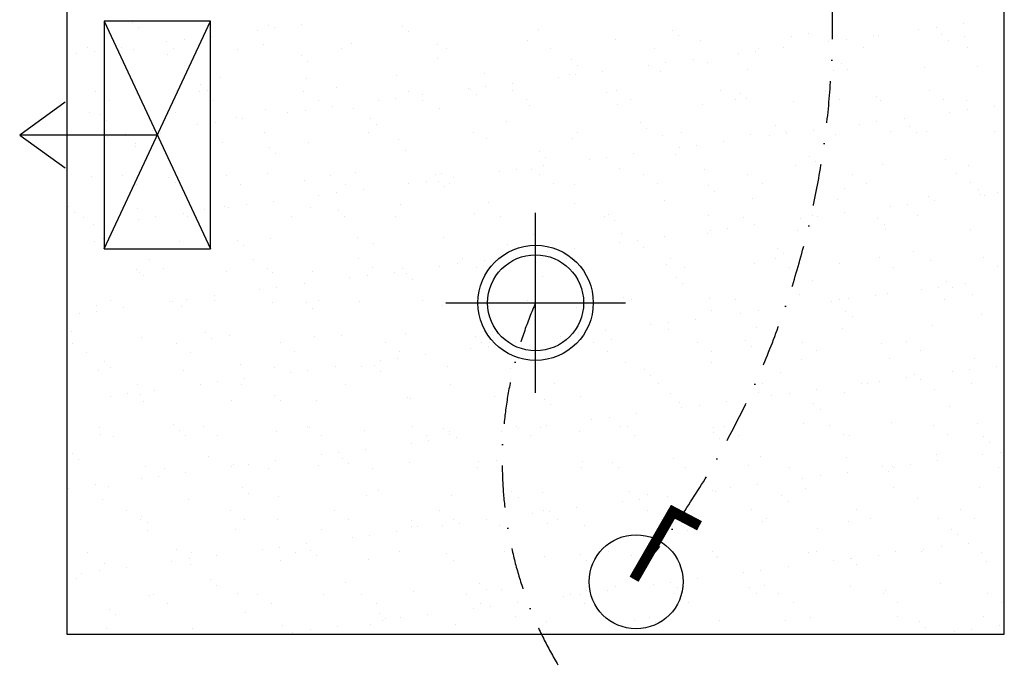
# Model space of a CAD drawing. Header units: millimetres. Extents: x 1795 to 32869, y 2040 to 26467.
# Tile 2 of 10: x 1795 to 4736, y 13253 to 15202. Entities that reach past the tile are written whole.
import ezdxf

# ---------------------------------------------------------------- set-up
doc = ezdxf.new("R2010")
doc.units = ezdxf.units.MM
doc.linetypes.add('DASHDOT2', pattern=[0.5, 0.25, -0.125, 0, -0.125])
for name, color, linetype in [('AL_Elec - Wall Mounted Halogen 36 W', 7, 'Continuous'), ('Elec - Cable Wires', 143, 'Continuous'), ('Elec - Strip Lights', 6, 'Continuous'), ('Struc - Hatch', 251, 'Continuous')]:
    doc.layers.add(name, color=color, linetype=linetype)

msp = doc.modelspace()

# ---------------------------------------------------------------- linework, layer by layer
at = {"layer": 'AL_Elec - Wall Mounted Halogen 36 W'}
for p, q in [((3336.2, 14088), (3336.2, 14625.3)), ((3067.6, 14356.6), (3604.8, 14356.6))]:
    msp.add_line(p, q, dxfattribs=at)
msp.add_lwpolyline([(2364.9, 14517.7), (2364.9, 15198), (2047.5, 15198), (2047.5, 14517.7)], close=True, dxfattribs=at)
for points in [[(2047.5, 14517.7), (2364.9, 15198)], [(2047.5, 15198), (2364.9, 14517.7)], [(1930.7, 14956.4), (1795.2, 14857.9), (1930.7, 14759.4)], [(2206.2, 14857.9), (1795.2, 14857.9)]]:
    msp.add_lwpolyline(points, dxfattribs=at)
at = {"layer": 'AL_Elec - Wall Mounted Halogen 36 W', "const_width": 31.2}
msp.add_lwpolyline([(3630.2, 13530.8), (3746.4, 13732.4), (3825.8, 13690.6)], dxfattribs=at)
at = {"layer": 'AL_Elec - Wall Mounted Halogen 36 W'}
for centre, radius in [((3336.2, 14356.6), 172.2), ((3336.2, 14356.6), 143.4), ((3636.4, 13523.2), 140.3)]:
    msp.add_circle(centre, radius, dxfattribs=at)
at = {"layer": 'Elec - Cable Wires', "linetype": 'DASHDOT2', "ltscale": 500}
for centre, radius, start, end in [((1599.1, 15192.1), 2624, 320.7177, 17.1674), ((4422.1, 13880.6), 1185.7, 156.3285, 227.7292)]:
    msp.add_arc(centre, radius, start, end, dxfattribs=at)
at = {"layer": 'Elec - Strip Lights'}
for p, q in [((1936.2, 16566.6), (1936.2, 13366.6)), ((4736.2, 13366.6), (4736.2, 16566.6)), ((1936.2, 13366.6), (4736.2, 13366.6))]:
    msp.add_line(p, q, dxfattribs=at)
at = {"layer": 'Struc - Hatch', "linetype": 'Continuous'}
for p, q in [((2131.5, 15195.2), (2131.5, 15195.2)), ((2149.9, 15178.3), (2149.9, 15178.3)), ((2537.5, 15186.3), (2537.5, 15186.3)), ((2556.2, 15178.2), (2556.2, 15178.2)), ((2637.5, 15188.9), (2637.5, 15188.9)), ((2937.7, 15182.9), (2937.7, 15182.9)), ((4532.6, 15179.5), (4532.6, 15179.5)), ((4613.9, 15190.2), (4613.9, 15190.2)), ((2368.3, 15153.5), (2368.3, 15153.5)), ((2504.1, 15171.4), (2504.1, 15171.4)), ((2956.1, 15166), (2956.1, 15166)), ((3343.7, 15174.1), (3343.7, 15174.1)), ((3743.9, 15170.6), (3743.9, 15170.6)), ((3762.3, 15153.7), (3762.3, 15153.7)), ((4099.5, 15151.1), (4099.5, 15151.1)), ((4149.9, 15161.8), (4149.9, 15161.8)), ((4344.7, 15154.8), (4344.7, 15154.8)), ((4361.2, 15154.4), (4361.2, 15154.4)), ((4480.6, 15172.7), (4480.6, 15172.7)), ((4550, 15158.3), (4550, 15158.3)), ((4617.1, 15153.2), (4617.1, 15153.2)), ((1998.3, 15118.9), (1998.3, 15118.9)), ((2099.1, 15118.1), (2099.1, 15118.1)), ((2234.9, 15135.9), (2234.9, 15135.9)), ((2254.1, 15117.7), (2254.1, 15117.7)), ((2287, 15142.8), (2287, 15142.8)), ((2524.2, 15127.4), (2524.2, 15127.4)), ((2785.9, 15130.7), (2785.9, 15130.7)), ((3041.7, 15129.5), (3041.7, 15129.5)), ((3311.8, 15139.2), (3311.8, 15139.2)), ((3573.6, 15142.6), (3573.6, 15142.6)), ((3691.7, 15117), (3691.7, 15117)), ((3829.4, 15141.4), (3829.4, 15141.4)), ((4003.1, 15117.6), (4003.1, 15117.6)), ((4075.5, 15119.3), (4075.5, 15119.3)), ((4211.4, 15137.2), (4211.4, 15137.2)), ((4263.4, 15144.1), (4263.4, 15144.1)), ((4314.5, 15118.1), (4314.5, 15118.1)), ((4568.5, 15141.5), (4568.5, 15141.5)), ((4625.9, 15118.7), (4625.9, 15118.7)), ((1965.8, 15100.5), (1965.8, 15100.5)), ((2017.8, 15107.4), (2017.8, 15107.4)), ((2134.6, 15114.2), (2134.6, 15114.2)), ((2236.9, 15098.6), (2236.9, 15098.6)), ((2446, 15114.7), (2446, 15114.7)), ((2637.1, 15095.1), (2637.1, 15095.1)), ((2757.4, 15115.3), (2757.4, 15115.3)), ((3068.8, 15115.9), (3068.8, 15115.9)), ((3380.2, 15116.4), (3380.2, 15116.4)), ((3942.2, 15101.8), (3942.2, 15101.8)), ((3994.2, 15108.6), (3994.2, 15108.6)), ((2655.5, 15078.2), (2655.5, 15078.2)), ((3043.1, 15086.3), (3043.1, 15086.3)), ((3443.2, 15082.9), (3443.2, 15082.9)), ((3461.7, 15066), (3461.7, 15066)), ((3673, 15066.4), (3673, 15066.4)), ((3725.1, 15073.2), (3725.1, 15073.2)), ((3806.4, 15083.9), (3806.4, 15083.9)), ((3849.3, 15074), (3849.3, 15074)), ((4249.4, 15070.6), (4249.4, 15070.6)), ((4496.5, 15060.7), (4496.5, 15060.7)), ((4655.5, 15061.7), (4655.5, 15061.7)), ((2921.1, 15037), (2921.1, 15037)), ((3182.9, 15040.3), (3182.9, 15040.3)), ((3403.8, 15030.9), (3403.8, 15030.9)), ((3438.7, 15039.1), (3438.7, 15039.1)), ((3455.9, 15037.8), (3455.9, 15037.8)), ((3537.2, 15048.5), (3537.2, 15048.5)), ((3708.8, 15048.8), (3708.8, 15048.8)), ((3970.6, 15052.2), (3970.6, 15052.2)), ((4226.4, 15050.9), (4226.4, 15050.9)), ((4267.9, 15053.7), (4267.9, 15053.7)), ((1936.3, 15010.8), (1936.3, 15010.8)), ((2133.5, 15025.1), (2133.5, 15025.1)), ((2336.4, 15007.4), (2336.4, 15007.4)), ((2395.2, 15028.5), (2395.2, 15028.5)), ((2651.1, 15027.3), (2651.1, 15027.3)), ((3186.7, 15002.3), (3186.7, 15002.3)), ((3268, 15013), (3268, 15013)), ((2021.4, 14987.4), (2021.4, 14987.4)), ((2332.8, 14987.9), (2332.8, 14987.9)), ((2354.9, 14990.5), (2354.9, 14990.5)), ((2644.2, 14988.5), (2644.2, 14988.5)), ((2742.5, 14998.5), (2742.5, 14998.5)), ((2955.6, 14989), (2955.6, 14989)), ((2998.8, 14977.6), (2998.8, 14977.6)), ((3134.7, 14995.5), (3134.7, 14995.5)), ((3142.6, 14995.1), (3142.6, 14995.1)), ((3161.1, 14978.2), (3161.1, 14978.2)), ((3267, 14989.6), (3267, 14989.6)), ((3548.7, 14986.2), (3548.7, 14986.2)), ((3578.4, 14990.2), (3578.4, 14990.2)), ((3889.9, 14990.7), (3889.9, 14990.7)), ((3948.8, 14982.8), (3948.8, 14982.8)), ((4201.3, 14991.3), (4201.3, 14991.3)), ((4354.9, 14974), (4354.9, 14974)), ((4512.7, 14991.9), (4512.7, 14991.9)), ((2063.5, 14960.5), (2063.5, 14960.5)), ((2375, 14961.1), (2375, 14961.1)), ((2686.4, 14961.6), (2686.4, 14961.6)), ((2729.7, 14942.2), (2729.7, 14942.2)), ((2865.5, 14960), (2865.5, 14960)), ((2917.5, 14966.9), (2917.5, 14966.9)), ((2997.8, 14962.2), (2997.8, 14962.2)), ((3309.2, 14962.7), (3309.2, 14962.7)), ((3318.1, 14946.6), (3318.1, 14946.6)), ((3579.9, 14949.9), (3579.9, 14949.9)), ((3620.6, 14963.3), (3620.6, 14963.3)), ((3835.7, 14948.7), (3835.7, 14948.7)), ((3932, 14963.9), (3932, 14963.9)), ((3967.2, 14965.9), (3967.2, 14965.9)), ((4105.8, 14958.4), (4105.8, 14958.4)), ((4243.4, 14964.4), (4243.4, 14964.4)), ((4367.5, 14961.7), (4367.5, 14961.7)), ((4554.9, 14965), (4554.9, 14965)), ((4623.4, 14960.5), (4623.4, 14960.5)), ((4706.1, 14943.4), (4706.1, 14943.4)), ((2004.6, 14926.2), (2004.6, 14926.2)), ((2035.8, 14919.6), (2035.8, 14919.6)), ((2260.4, 14925), (2260.4, 14925)), ((2530.5, 14934.7), (2530.5, 14934.7)), ((2596.3, 14924.6), (2596.3, 14924.6)), ((2648.4, 14931.5), (2648.4, 14931.5)), ((2792.2, 14938.1), (2792.2, 14938.1)), ((3048, 14936.8), (3048, 14936.8)), ((4572.7, 14925.9), (4572.7, 14925.9)), ((4624.8, 14932.7), (4624.8, 14932.7)), ((2054.3, 14902.7), (2054.3, 14902.7)), ((2327.1, 14889.2), (2327.1, 14889.2)), ((2379.2, 14896), (2379.2, 14896)), ((2441.9, 14910.8), (2441.9, 14910.8)), ((2460.5, 14906.7), (2460.5, 14906.7)), ((2842, 14907.3), (2842, 14907.3)), ((2860.4, 14890.4), (2860.4, 14890.4)), ((3248.1, 14898.5), (3248.1, 14898.5)), ((3648.2, 14895), (3648.2, 14895)), ((4054.2, 14886.2), (4054.2, 14886.2)), ((4303.6, 14890.5), (4303.6, 14890.5)), ((4355.6, 14897.3), (4355.6, 14897.3)), ((4436.9, 14908), (4436.9, 14908)), ((4454.4, 14882.8), (4454.4, 14882.8)), ((2058, 14853.7), (2058, 14853.7)), ((2110, 14860.6), (2110, 14860.6)), ((2191.3, 14871.3), (2191.3, 14871.3)), ((2215.4, 14863.8), (2215.4, 14863.8)), ((2526.8, 14864.3), (2526.8, 14864.3)), ((2838.2, 14864.9), (2838.2, 14864.9)), ((3149.6, 14865.5), (3149.6, 14865.5)), ((3461, 14866), (3461, 14866)), ((3666.6, 14878.1), (3666.6, 14878.1)), ((3715.1, 14856.1), (3715.1, 14856.1)), ((3772.4, 14866.6), (3772.4, 14866.6)), ((3976.9, 14859.5), (3976.9, 14859.5)), ((4034.4, 14855), (4034.4, 14855)), ((4083.8, 14867.2), (4083.8, 14867.2)), ((4086.4, 14861.9), (4086.4, 14861.9)), ((4167.7, 14872.6), (4167.7, 14872.6)), ((4232.7, 14858.3), (4232.7, 14858.3)), ((4395.3, 14867.7), (4395.3, 14867.7)), ((4472.8, 14865.9), (4472.8, 14865.9)), ((4502.8, 14868), (4502.8, 14868)), ((4706.7, 14868.3), (4706.7, 14868.3)), ((2139.8, 14832.5), (2139.8, 14832.5)), ((2141.3, 14823), (2141.3, 14823)), ((2401.5, 14835.8), (2401.5, 14835.8)), ((2657.4, 14834.6), (2657.4, 14834.6)), ((2927.4, 14844.3), (2927.4, 14844.3)), ((3189.2, 14847.6), (3189.2, 14847.6)), ((3445, 14846.4), (3445, 14846.4)), ((3817.3, 14826.4), (3817.3, 14826.4)), ((3898.6, 14837.1), (3898.6, 14837.1)), ((2541.4, 14819.5), (2541.4, 14819.5)), ((2559.8, 14802.7), (2559.8, 14802.7)), ((2947.4, 14810.7), (2947.4, 14810.7)), ((3347.6, 14807.3), (3347.6, 14807.3)), ((3629.4, 14801.7), (3629.4, 14801.7)), ((3753.6, 14798.4), (3753.6, 14798.4)), ((3765.2, 14819.6), (3765.2, 14819.6)), ((4153.8, 14795), (4153.8, 14795)), ((3360.2, 14766.3), (3360.2, 14766.3)), ((3366, 14790.4), (3366, 14790.4)), ((3496, 14784.1), (3496, 14784.1)), ((3548.1, 14791), (3548.1, 14791)), ((4112.1, 14765.7), (4112.1, 14765.7)), ((4172.2, 14778.1), (4172.2, 14778.1)), ((4373.8, 14769.1), (4373.8, 14769.1)), ((4559.8, 14786.1), (4559.8, 14786.1)), ((4629.6, 14767.8), (4629.6, 14767.8)), ((2102.1, 14736.9), (2102.1, 14736.9)), ((2413.6, 14737.5), (2413.6, 14737.5)), ((2536.8, 14742), (2536.8, 14742)), ((2725, 14738.1), (2725, 14738.1)), ((2798.5, 14745.4), (2798.5, 14745.4)), ((3036.4, 14738.6), (3036.4, 14738.6)), ((3054.3, 14744.1), (3054.3, 14744.1)), ((3226.9, 14748.7), (3226.9, 14748.7)), ((3278.9, 14755.6), (3278.9, 14755.6)), ((3324.4, 14753.9), (3324.4, 14753.9)), ((3347.8, 14739.2), (3347.8, 14739.2)), ((3586.2, 14757.2), (3586.2, 14757.2)), ((3659.2, 14739.8), (3659.2, 14739.8)), ((3842, 14756), (3842, 14756)), ((3970.6, 14740.3), (3970.6, 14740.3)), ((4282, 14740.9), (4282, 14740.9)), ((4593.5, 14741.5), (4593.5, 14741.5)), ((2010.9, 14733.5), (2010.9, 14733.5)), ((2144.3, 14710.1), (2144.3, 14710.1)), ((2240.8, 14731.8), (2240.8, 14731.8)), ((2259.2, 14714.9), (2259.2, 14714.9)), ((2266.7, 14732.3), (2266.7, 14732.3)), ((2455.7, 14710.6), (2455.7, 14710.6)), ((2646.8, 14722.9), (2646.8, 14722.9)), ((2767.1, 14711.2), (2767.1, 14711.2)), ((2957.7, 14713.3), (2957.7, 14713.3)), ((3009.7, 14720.1), (3009.7, 14720.1)), ((3047, 14719.5), (3047, 14719.5)), ((3078.6, 14711.8), (3078.6, 14711.8)), ((3091, 14730.8), (3091, 14730.8)), ((3390, 14712.3), (3390, 14712.3)), ((3453, 14710.7), (3453, 14710.7)), ((3701.4, 14712.9), (3701.4, 14712.9)), ((3853.2, 14707.2), (3853.2, 14707.2)), ((4012.8, 14713.5), (4012.8, 14713.5)), ((4324.2, 14714), (4324.2, 14714)), ((4635.6, 14714.6), (4635.6, 14714.6)), ((2688.5, 14677.8), (2688.5, 14677.8)), ((2740.6, 14684.7), (2740.6, 14684.7)), ((2821.9, 14695.4), (2821.9, 14695.4)), ((3065.4, 14702.6), (3065.4, 14702.6)), ((3871.6, 14690.3), (3871.6, 14690.3)), ((4259.2, 14698.4), (4259.2, 14698.4)), ((4659.4, 14694.9), (4659.4, 14694.9)), ((4664.9, 14679.1), (4664.9, 14679.1)), ((4677.8, 14678.1), (4677.8, 14678.1)), ((4717, 14686), (4717, 14686)), ((2471.4, 14649.2), (2471.4, 14649.2)), ((2552.7, 14659.9), (2552.7, 14659.9)), ((2933.7, 14651.6), (2933.7, 14651.6)), ((3195.5, 14655), (3195.5, 14655)), ((3451.3, 14653.7), (3451.3, 14653.7)), ((3721.4, 14663.5), (3721.4, 14663.5)), ((3983.2, 14666.8), (3983.2, 14666.8)), ((4239, 14665.6), (4239, 14665.6)), ((4447.8, 14650.5), (4447.8, 14650.5)), ((4509.1, 14675.3), (4509.1, 14675.3)), ((4529.1, 14661.2), (4529.1, 14661.2)), ((1940.2, 14644), (1940.2, 14644)), ((1958.6, 14627.1), (1958.6, 14627.1)), ((2146.1, 14639.8), (2146.1, 14639.8)), ((2283.5, 14624.5), (2283.5, 14624.5)), ((2346.2, 14635.2), (2346.2, 14635.2)), ((2407.8, 14643.1), (2407.8, 14643.1)), ((2419.3, 14642.4), (2419.3, 14642.4)), ((2663.7, 14641.9), (2663.7, 14641.9)), ((2746.4, 14631.7), (2746.4, 14631.7)), ((3152.4, 14622.9), (3152.4, 14622.9)), ((3552.6, 14619.5), (3552.6, 14619.5)), ((4259.9, 14625.8), (4259.9, 14625.8)), ((4395.8, 14643.7), (4395.8, 14643.7)), ((4476, 14617.3), (4476, 14617.3)), ((1984.7, 14612.8), (1984.7, 14612.8)), ((2014.3, 14589.1), (2014.3, 14589.1)), ((2150.2, 14606.9), (2150.2, 14606.9)), ((2202.2, 14613.8), (2202.2, 14613.8)), ((2296.1, 14613.4), (2296.1, 14613.4)), ((2607.5, 14613.9), (2607.5, 14613.9)), ((2764.8, 14614.8), (2764.8, 14614.8)), ((2918.9, 14614.5), (2918.9, 14614.5)), ((3230.4, 14615.1), (3230.4, 14615.1)), ((3541.8, 14615.6), (3541.8, 14615.6)), ((3571, 14602.6), (3571, 14602.6)), ((3853.2, 14616.2), (3853.2, 14616.2)), ((3958.6, 14610.6), (3958.6, 14610.6)), ((3990.8, 14590.4), (3990.8, 14590.4)), ((4126.6, 14608.2), (4126.6, 14608.2)), ((4164.6, 14616.8), (4164.6, 14616.8)), ((4178.6, 14615.1), (4178.6, 14615.1)), ((4358.7, 14607.2), (4358.7, 14607.2)), ((4377.2, 14590.3), (4377.2, 14590.3)), ((3330.7, 14561.2), (3330.7, 14561.2)), ((3592.5, 14564.5), (3592.5, 14564.5)), ((3848.3, 14563.3), (3848.3, 14563.3)), ((3857.4, 14572.8), (3857.4, 14572.8)), ((3909.5, 14579.7), (3909.5, 14579.7)), ((4118.4, 14573), (4118.4, 14573)), ((4380.1, 14576.4), (4380.1, 14576.4)), ((4635.9, 14575.2), (4635.9, 14575.2)), ((2017.2, 14540.9), (2017.2, 14540.9)), ((2045.6, 14547.4), (2045.6, 14547.4)), ((2273, 14539.6), (2273, 14539.6)), ((2445.8, 14544), (2445.8, 14544)), ((2543.1, 14549.4), (2543.1, 14549.4)), ((2804.8, 14552.7), (2804.8, 14552.7)), ((2851.8, 14535.1), (2851.8, 14535.1)), ((3060.6, 14551.5), (3060.6, 14551.5)), ((3251.9, 14531.7), (3251.9, 14531.7)), ((3588.2, 14537.4), (3588.2, 14537.4)), ((3640.3, 14544.2), (3640.3, 14544.2)), ((3721.6, 14554.9), (3721.6, 14554.9)), ((2464.2, 14527.1), (2464.2, 14527.1)), ((3270.4, 14514.8), (3270.4, 14514.8)), ((3319.1, 14501.9), (3319.1, 14501.9)), ((3371.1, 14508.8), (3371.1, 14508.8)), ((3452.4, 14519.5), (3452.4, 14519.5)), ((3658, 14522.8), (3658, 14522.8)), ((4058.1, 14519.4), (4058.1, 14519.4)), ((4076.6, 14502.5), (4076.6, 14502.5)), ((4464.2, 14510.6), (4464.2, 14510.6)), ((2182.9, 14486.5), (2182.9, 14486.5)), ((2494.3, 14487.1), (2494.3, 14487.1)), ((2805.7, 14487.7), (2805.7, 14487.7)), ((3101.9, 14473.3), (3101.9, 14473.3)), ((3117.1, 14488.2), (3117.1, 14488.2)), ((3183.2, 14484), (3183.2, 14484)), ((3428.6, 14488.8), (3428.6, 14488.8)), ((3727.7, 14470.8), (3727.7, 14470.8)), ((3740, 14489.4), (3740, 14489.4)), ((3989.5, 14474.1), (3989.5, 14474.1)), ((4051.4, 14489.9), (4051.4, 14489.9)), ((4245.3, 14472.9), (4245.3, 14472.9)), ((4362.8, 14490.5), (4362.8, 14490.5)), ((4515.4, 14482.6), (4515.4, 14482.6)), ((4674.2, 14491.1), (4674.2, 14491.1)), ((2145.1, 14456.2), (2145.1, 14456.2)), ((2152.4, 14447.1), (2152.4, 14447.1)), ((2225.1, 14459.7), (2225.1, 14459.7)), ((2414.1, 14450.4), (2414.1, 14450.4)), ((2536.5, 14460.2), (2536.5, 14460.2)), ((2551.2, 14447.4), (2551.2, 14447.4)), ((2670, 14449.2), (2670, 14449.2)), ((2847.9, 14460.8), (2847.9, 14460.8)), ((2914.1, 14448.6), (2914.1, 14448.6)), ((2940, 14458.9), (2940, 14458.9)), ((2951.3, 14443.9), (2951.3, 14443.9)), ((3049.9, 14466.5), (3049.9, 14466.5)), ((3159.3, 14461.4), (3159.3, 14461.4)), ((3201.8, 14462.3), (3201.8, 14462.3)), ((3457.6, 14461), (3457.6, 14461)), ((3470.7, 14461.9), (3470.7, 14461.9)), ((3782.1, 14462.5), (3782.1, 14462.5)), ((4093.6, 14463.1), (4093.6, 14463.1)), ((4405, 14463.6), (4405, 14463.6)), ((4716.4, 14464.2), (4716.4, 14464.2)), ((2163.6, 14439.3), (2163.6, 14439.3)), ((2644.9, 14413.2), (2644.9, 14413.2)), ((2780.7, 14431), (2780.7, 14431)), ((2832.8, 14437.9), (2832.8, 14437.9)), ((2969.8, 14427), (2969.8, 14427)), ((3357.4, 14435.1), (3357.4, 14435.1)), ((3757.5, 14431.6), (3757.5, 14431.6)), ((3775.9, 14414.8), (3775.9, 14414.8)), ((4163.6, 14422.8), (4163.6, 14422.8)), ((4563.7, 14419.4), (4563.7, 14419.4)), ((4621.3, 14414.5), (4621.3, 14414.5)), ((2511.5, 14395.6), (2511.5, 14395.6)), ((2563.6, 14402.5), (2563.6, 14402.5)), ((4386.4, 14383.7), (4386.4, 14383.7)), ((4488, 14396.9), (4488, 14396.9)), ((4540, 14403.7), (4540, 14403.7)), ((4582.1, 14402.5), (4582.1, 14402.5)), ((4642.2, 14382.5), (4642.2, 14382.5)), ((2065.5, 14362.4), (2065.5, 14362.4)), ((2242.4, 14360.2), (2242.4, 14360.2)), ((2250.6, 14359.6), (2250.6, 14359.6)), ((2294.4, 14367), (2294.4, 14367)), ((2375.7, 14377.7), (2375.7, 14377.7)), ((2376.9, 14363), (2376.9, 14363)), ((2549.4, 14356.7), (2549.4, 14356.7)), ((2650.7, 14356.2), (2650.7, 14356.2)), ((2688.3, 14363.5), (2688.3, 14363.5)), ((2811.1, 14360), (2811.1, 14360)), ((2999.7, 14364.1), (2999.7, 14364.1)), ((3066.9, 14358.8), (3066.9, 14358.8)), ((3311.1, 14364.6), (3311.1, 14364.6)), ((3337, 14368.5), (3337, 14368.5)), ((3598.8, 14371.9), (3598.8, 14371.9)), ((3622.5, 14365.2), (3622.5, 14365.2)), ((3854.6, 14370.6), (3854.6, 14370.6)), ((3934, 14365.8), (3934, 14365.8)), ((4124.7, 14380.4), (4124.7, 14380.4)), ((4218.8, 14361.5), (4218.8, 14361.5)), ((4245.4, 14366.3), (4245.4, 14366.3)), ((4270.8, 14368.3), (4270.8, 14368.3)), ((4352.1, 14379), (4352.1, 14379)), ((4556.8, 14366.9), (4556.8, 14366.9)), ((1973.2, 14324.7), (1973.2, 14324.7)), ((2023.5, 14348.2), (2023.5, 14348.2)), ((2025.2, 14331.6), (2025.2, 14331.6)), ((2106.5, 14342.3), (2106.5, 14342.3)), ((2279.3, 14346.9), (2279.3, 14346.9)), ((2669.1, 14339.3), (2669.1, 14339.3)), ((3056.8, 14347.3), (3056.8, 14347.3)), ((3456.9, 14343.9), (3456.9, 14343.9)), ((3475.3, 14327), (3475.3, 14327)), ((3862.9, 14335), (3862.9, 14335)), ((3949.6, 14326), (3949.6, 14326)), ((4001.7, 14332.9), (4001.7, 14332.9)), ((4083, 14343.6), (4083, 14343.6)), ((4263.1, 14331.6), (4263.1, 14331.6)), ((3732.5, 14297.4), (3732.5, 14297.4)), ((3813.8, 14308.1), (3813.8, 14308.1)), ((4281.5, 14314.7), (4281.5, 14314.7)), ((4669.1, 14322.8), (4669.1, 14322.8)), ((1950, 14271.8), (1950, 14271.8)), ((2350.1, 14268.4), (2350.1, 14268.4)), ((2946.3, 14266.3), (2946.3, 14266.3)), ((3208.1, 14269.6), (3208.1, 14269.6)), ((3463.9, 14268.4), (3463.9, 14268.4)), ((3544.6, 14272.7), (3544.6, 14272.7)), ((3680.4, 14290.6), (3680.4, 14290.6)), ((3734, 14278.1), (3734, 14278.1)), ((3995.8, 14281.4), (3995.8, 14281.4)), ((4251.6, 14280.2), (4251.6, 14280.2)), ((4521.7, 14289.9), (4521.7, 14289.9)), ((1952.2, 14235.6), (1952.2, 14235.6)), ((2158.7, 14254.4), (2158.7, 14254.4)), ((2263.7, 14236.1), (2263.7, 14236.1)), ((2368.5, 14251.5), (2368.5, 14251.5)), ((2420.4, 14257.7), (2420.4, 14257.7)), ((2575.1, 14236.7), (2575.1, 14236.7)), ((2676.3, 14256.5), (2676.3, 14256.5)), ((2756.1, 14259.5), (2756.1, 14259.5)), ((2886.5, 14237.3), (2886.5, 14237.3)), ((3156.3, 14256.1), (3156.3, 14256.1)), ((3174.7, 14239.2), (3174.7, 14239.2)), ((3197.9, 14237.8), (3197.9, 14237.8)), ((3275.4, 14237.3), (3275.4, 14237.3)), ((3411.3, 14255.1), (3411.3, 14255.1)), ((3463.3, 14262), (3463.3, 14262)), ((3509.3, 14238.4), (3509.3, 14238.4)), ((3562.3, 14247.3), (3562.3, 14247.3)), ((3820.7, 14238.9), (3820.7, 14238.9)), ((3962.5, 14243.8), (3962.5, 14243.8)), ((4132.1, 14239.5), (4132.1, 14239.5)), ((4368.5, 14235), (4368.5, 14235)), ((4443.6, 14240.1), (4443.6, 14240.1)), ((1994.4, 14208.7), (1994.4, 14208.7)), ((2305.8, 14209.3), (2305.8, 14209.3)), ((2617.2, 14209.8), (2617.2, 14209.8)), ((2928.7, 14210.4), (2928.7, 14210.4)), ((3142.1, 14219.7), (3142.1, 14219.7)), ((3194.1, 14226.6), (3194.1, 14226.6)), ((3240.1, 14211), (3240.1, 14211)), ((3551.5, 14211.5), (3551.5, 14211.5)), ((3862.9, 14212.1), (3862.9, 14212.1)), ((3980.9, 14226.9), (3980.9, 14226.9)), ((4174.3, 14212.7), (4174.3, 14212.7)), ((4485.7, 14213.2), (4485.7, 14213.2)), ((2049.5, 14180.6), (2049.5, 14180.6)), ((2872.9, 14184.3), (2872.9, 14184.3)), ((2925, 14191.1), (2925, 14191.1)), ((3006.3, 14201.8), (3006.3, 14201.8)), ((3343.3, 14175.8), (3343.3, 14175.8)), ((3605.1, 14179.2), (3605.1, 14179.2)), ((3860.9, 14177.9), (3860.9, 14177.9)), ((4131, 14187.7), (4131, 14187.7)), ((4392.7, 14191), (4392.7, 14191)), ((4648.5, 14189.8), (4648.5, 14189.8)), ((2029.8, 14155.5), (2029.8, 14155.5)), ((2067.9, 14163.7), (2067.9, 14163.7)), ((2285.6, 14154.3), (2285.6, 14154.3)), ((2455.5, 14171.8), (2455.5, 14171.8)), ((2555.7, 14164), (2555.7, 14164)), ((2603.7, 14148.8), (2603.7, 14148.8)), ((2655.8, 14155.7), (2655.8, 14155.7)), ((2737.1, 14166.4), (2737.1, 14166.4)), ((2817.4, 14167.3), (2817.4, 14167.3)), ((2855.7, 14168.3), (2855.7, 14168.3)), ((2874.1, 14151.5), (2874.1, 14151.5)), ((3073.2, 14166.1), (3073.2, 14166.1)), ((3261.7, 14159.5), (3261.7, 14159.5)), ((3661.9, 14156.1), (3661.9, 14156.1)), ((4067.9, 14147.2), (4067.9, 14147.2)), ((4580.2, 14150.1), (4580.2, 14150.1)), ((4632.2, 14157), (4632.2, 14157)), ((4713.5, 14167.7), (4713.5, 14167.7)), ((2386.6, 14120.2), (2386.6, 14120.2)), ((2467.9, 14130.9), (2467.9, 14130.9)), ((3680.3, 14139.2), (3680.3, 14139.2)), ((4363, 14121.5), (4363, 14121.5)), ((4444.3, 14132.2), (4444.3, 14132.2)), ((4468.1, 14143.8), (4468.1, 14143.8)), ((4486.5, 14126.9), (4486.5, 14126.9)), ((2146.2, 14112), (2146.2, 14112)), ((2198.7, 14095.5), (2198.7, 14095.5)), ((2334.6, 14113.4), (2334.6, 14113.4)), ((2457.6, 14112.5), (2457.6, 14112.5)), ((2769.1, 14113.1), (2769.1, 14113.1)), ((3080.5, 14113.7), (3080.5, 14113.7)), ((3391.9, 14114.2), (3391.9, 14114.2)), ((3703.3, 14114.8), (3703.3, 14114.8)), ((4002.1, 14088.8), (4002.1, 14088.8)), ((4014.7, 14115.4), (4014.7, 14115.4)), ((4175.2, 14096.8), (4175.2, 14096.8)), ((4257.9, 14087.5), (4257.9, 14087.5)), ((4311, 14114.7), (4311, 14114.7)), ((4326.1, 14115.9), (4326.1, 14115.9)), ((4528, 14097.3), (4528, 14097.3)), ((4637.5, 14116.5), (4637.5, 14116.5)), ((2065.4, 14078), (2065.4, 14078)), ((2117.4, 14084.8), (2117.4, 14084.8)), ((2154.9, 14084), (2154.9, 14084)), ((2165, 14061.7), (2165, 14061.7)), ((2426.7, 14065.1), (2426.7, 14065.1)), ((2555.1, 14080.6), (2555.1, 14080.6)), ((2573.5, 14063.7), (2573.5, 14063.7)), ((2682.6, 14063.8), (2682.6, 14063.8)), ((2952.6, 14073.6), (2952.6, 14073.6)), ((2961.1, 14071.7), (2961.1, 14071.7)), ((3214.4, 14076.9), (3214.4, 14076.9)), ((3361.3, 14068.3), (3361.3, 14068.3)), ((3470.2, 14075.7), (3470.2, 14075.7)), ((3740.3, 14085.4), (3740.3, 14085.4)), ((3767.3, 14059.5), (3767.3, 14059.5)), ((3906, 14061.4), (3906, 14061.4)), ((4041.8, 14079.2), (4041.8, 14079.2)), ((4093.9, 14086.1), (4093.9, 14086.1)), ((3379.7, 14051.4), (3379.7, 14051.4)), ((3772.6, 14043.8), (3772.6, 14043.8)), ((3824.7, 14050.7), (3824.7, 14050.7)), ((4167.4, 14056), (4167.4, 14056)), ((4185.9, 14039.1), (4185.9, 14039.1)), ((4573.5, 14047.2), (4573.5, 14047.2)), ((3503.5, 14008.4), (3503.5, 14008.4)), ((3555.5, 14015.2), (3555.5, 14015.2)), ((3636.8, 14025.9), (3636.8, 14025.9)), ((2033, 13985.1), (2033, 13985.1)), ((2254.5, 13992.8), (2254.5, 13992.8)), ((2272.9, 13975.9), (2272.9, 13975.9)), ((2344.4, 13985.7), (2344.4, 13985.7)), ((2562, 13971.3), (2562, 13971.3)), ((2655.8, 13986.3), (2655.8, 13986.3)), ((2660.5, 13984), (2660.5, 13984)), ((2823.7, 13974.6), (2823.7, 13974.6)), ((2967.3, 13986.8), (2967.3, 13986.8)), ((3060.6, 13980.5), (3060.6, 13980.5)), ((3079.5, 13973.4), (3079.5, 13973.4)), ((3234.3, 13972.9), (3234.3, 13972.9)), ((3278.7, 13987.4), (3278.7, 13987.4)), ((3286.3, 13979.8), (3286.3, 13979.8)), ((3349.6, 13983.2), (3349.6, 13983.2)), ((3367.6, 13990.5), (3367.6, 13990.5)), ((3466.7, 13971.7), (3466.7, 13971.7)), ((3590.1, 13988), (3590.1, 13988)), ((3611.4, 13986.5), (3611.4, 13986.5)), ((3867.2, 13985.3), (3867.2, 13985.3)), ((3901.5, 13988.5), (3901.5, 13988.5)), ((4137.3, 13995), (4137.3, 13995)), ((4212.9, 13989.1), (4212.9, 13989.1)), ((4399, 13998.3), (4399, 13998.3)), ((4524.3, 13989.7), (4524.3, 13989.7)), ((4654.8, 13997.1), (4654.8, 13997.1)), ((2036.1, 13962.8), (2036.1, 13962.8)), ((2075.2, 13958.3), (2075.2, 13958.3)), ((2291.9, 13961.6), (2291.9, 13961.6)), ((2386.6, 13958.8), (2386.6, 13958.8)), ((2698, 13959.4), (2698, 13959.4)), ((3009.4, 13960), (3009.4, 13960)), ((3017.2, 13944.3), (3017.2, 13944.3)), ((3079.1, 13963.6), (3079.1, 13963.6)), ((3098.5, 13955), (3098.5, 13955)), ((3320.8, 13960.5), (3320.8, 13960.5)), ((3632.3, 13961.1), (3632.3, 13961.1)), ((3866.8, 13968.2), (3866.8, 13968.2)), ((3885.3, 13951.4), (3885.3, 13951.4)), ((3943.7, 13961.7), (3943.7, 13961.7)), ((4255.1, 13962.2), (4255.1, 13962.2)), ((4272.9, 13959.4), (4272.9, 13959.4)), ((4566.5, 13962.8), (4566.5, 13962.8)), ((4673, 13956), (4673, 13956)), ((2829.3, 13919.6), (2829.3, 13919.6)), ((2965.1, 13937.5), (2965.1, 13937.5)), ((4691.5, 13939.1), (4691.5, 13939.1)), ((1953.8, 13905), (1953.8, 13905)), ((1972.3, 13888.1), (1972.3, 13888.1)), ((2359.9, 13896.2), (2359.9, 13896.2)), ((2560.1, 13884.2), (2560.1, 13884.2)), ((2695.9, 13902.1), (2695.9, 13902.1)), ((2748, 13908.9), (2748, 13908.9)), ((2760, 13892.8), (2760, 13892.8)), ((3166.1, 13883.9), (3166.1, 13883.9)), ((3220.7, 13884.2), (3220.7, 13884.2)), ((3476.5, 13883), (3476.5, 13883)), ((3746.6, 13892.7), (3746.6, 13892.7)), ((4008.4, 13896.1), (4008.4, 13896.1)), ((4264.2, 13894.8), (4264.2, 13894.8)), ((4534.3, 13904.6), (4534.3, 13904.6)), ((4536.5, 13885.5), (4536.5, 13885.5)), ((4672.4, 13903.3), (4672.4, 13903.3)), ((4724.4, 13910.2), (4724.4, 13910.2)), ((2171.3, 13869), (2171.3, 13869)), ((2227, 13861.6), (2227, 13861.6)), ((2426.8, 13866.6), (2426.8, 13866.6)), ((2433, 13872.4), (2433, 13872.4)), ((2478.8, 13873.5), (2478.8, 13873.5)), ((2538.4, 13862.1), (2538.4, 13862.1)), ((2688.9, 13871.2), (2688.9, 13871.2)), ((2778.5, 13875.9), (2778.5, 13875.9)), ((2849.8, 13862.7), (2849.8, 13862.7)), ((2958.9, 13880.9), (2958.9, 13880.9)), ((3161.2, 13863.3), (3161.2, 13863.3)), ((3472.6, 13863.8), (3472.6, 13863.8)), ((3566.2, 13880.5), (3566.2, 13880.5)), ((3584.7, 13863.6), (3584.7, 13863.6)), ((3784.1, 13864.4), (3784.1, 13864.4)), ((3972.3, 13871.6), (3972.3, 13871.6)), ((4095.5, 13865), (4095.5, 13865)), ((4372.4, 13868.2), (4372.4, 13868.2)), ((4403.2, 13867.9), (4403.2, 13867.9)), ((4406.9, 13865.5), (4406.9, 13865.5)), ((4455.2, 13874.8), (4455.2, 13874.8)), ((4718.3, 13866.1), (4718.3, 13866.1)), ((2157.6, 13831.2), (2157.6, 13831.2)), ((2209.6, 13838), (2209.6, 13838)), ((2290.9, 13848.7), (2290.9, 13848.7)), ((4134, 13832.5), (4134, 13832.5)), ((4186.1, 13839.3), (4186.1, 13839.3)), ((4267.4, 13850), (4267.4, 13850)), ((4390.8, 13851.3), (4390.8, 13851.3)), ((1940.4, 13802.6), (1940.4, 13802.6)), ((2021.7, 13813.3), (2021.7, 13813.3)), ((2059.3, 13808.4), (2059.3, 13808.4)), ((2459.4, 13805), (2459.4, 13805)), ((2865.5, 13796.1), (2865.5, 13796.1)), ((3617.7, 13793.8), (3617.7, 13793.8)), ((3864.8, 13797), (3864.8, 13797)), ((3916.9, 13803.9), (3916.9, 13803.9)), ((3998.2, 13814.6), (3998.2, 13814.6)), ((4143.6, 13802.3), (4143.6, 13802.3)), ((4405.3, 13805.6), (4405.3, 13805.6)), ((4661.1, 13804.4), (4661.1, 13804.4)), ((2042.4, 13770.1), (2042.4, 13770.1)), ((2298.2, 13768.9), (2298.2, 13768.9)), ((2477.8, 13788.1), (2477.8, 13788.1)), ((2568.3, 13778.6), (2568.3, 13778.6)), ((2830, 13782), (2830, 13782)), ((3085.8, 13780.7), (3085.8, 13780.7)), ((3265.6, 13792.7), (3265.6, 13792.7)), ((3284, 13775.8), (3284, 13775.8)), ((3355.9, 13790.5), (3355.9, 13790.5)), ((3647.7, 13768.4), (3647.7, 13768.4)), ((3671.6, 13783.9), (3671.6, 13783.9)), ((3729, 13779.1), (3729, 13779.1)), ((3873.5, 13792.6), (3873.5, 13792.6)), ((4071.8, 13780.4), (4071.8, 13780.4)), ((4477.8, 13771.6), (4477.8, 13771.6)), ((2113.8, 13734.7), (2113.8, 13734.7)), ((2425.2, 13735.3), (2425.2, 13735.3)), ((2736.6, 13735.9), (2736.6, 13735.9)), ((3048, 13736.4), (3048, 13736.4)), ((3359.4, 13737), (3359.4, 13737)), ((3459.8, 13743.7), (3459.8, 13743.7)), ((3595.7, 13761.6), (3595.7, 13761.6)), ((3670.8, 13737.6), (3670.8, 13737.6)), ((3982.3, 13738.1), (3982.3, 13738.1)), ((4090.2, 13763.5), (4090.2, 13763.5)), ((4293.7, 13738.7), (4293.7, 13738.7)), ((4605.1, 13739.3), (4605.1, 13739.3)), ((2155.9, 13707.9), (2155.9, 13707.9)), ((2158.8, 13717.2), (2158.8, 13717.2)), ((2467.4, 13708.4), (2467.4, 13708.4)), ((2564.8, 13708.4), (2564.8, 13708.4)), ((2778.8, 13709), (2778.8, 13709)), ((3090.2, 13709.6), (3090.2, 13709.6)), ((3190.7, 13708.3), (3190.7, 13708.3)), ((3326.5, 13726.2), (3326.5, 13726.2)), ((3378.5, 13733), (3378.5, 13733)), ((3401.6, 13710.1), (3401.6, 13710.1)), ((3713, 13710.7), (3713, 13710.7)), ((4024.4, 13711.3), (4024.4, 13711.3)), ((4335.8, 13711.8), (4335.8, 13711.8)), ((4540.6, 13711.9), (4540.6, 13711.9)), ((4647.3, 13712.4), (4647.3, 13712.4)), ((2177.2, 13700.3), (2177.2, 13700.3)), ((2177.6, 13676.4), (2177.6, 13676.4)), ((2439.3, 13679.7), (2439.3, 13679.7)), ((2695.2, 13678.5), (2695.2, 13678.5)), ((2965, 13704.9), (2965, 13704.9)), ((2965.2, 13688.2), (2965.2, 13688.2)), ((2983.4, 13688.1), (2983.4, 13688.1)), ((3057.3, 13690.7), (3057.3, 13690.7)), ((3109.4, 13697.6), (3109.4, 13697.6)), ((3227, 13691.5), (3227, 13691.5)), ((3371, 13696.1), (3371, 13696.1)), ((3482.8, 13690.3), (3482.8, 13690.3)), ((3752.9, 13700), (3752.9, 13700)), ((3771.2, 13692.7), (3771.2, 13692.7)), ((3789.6, 13675.8), (3789.6, 13675.8)), ((4014.7, 13703.4), (4014.7, 13703.4)), ((4177.2, 13683.8), (4177.2, 13683.8)), ((4270.5, 13702.2), (4270.5, 13702.2)), ((4577.4, 13680.4), (4577.4, 13680.4)), ((2788.1, 13655.3), (2788.1, 13655.3)), ((2840.2, 13662.1), (2840.2, 13662.1)), ((2921.5, 13672.8), (2921.5, 13672.8)), ((4595.8, 13663.5), (4595.8, 13663.5)), ((2264.2, 13620.6), (2264.2, 13620.6)), ((2519, 13619.8), (2519, 13619.8)), ((2571, 13626.7), (2571, 13626.7)), ((2652.3, 13637.4), (2652.3, 13637.4)), ((2664.4, 13617.2), (2664.4, 13617.2)), ((4495.4, 13621.1), (4495.4, 13621.1)), ((4547.4, 13628), (4547.4, 13628)), ((4628.7, 13638.7), (4628.7, 13638.7)), ((1996.3, 13610.6), (1996.3, 13610.6)), ((2301.8, 13591.3), (2301.8, 13591.3)), ((2307.8, 13611.2), (2307.8, 13611.2)), ((2383.1, 13602), (2383.1, 13602)), ((2619.2, 13611.7), (2619.2, 13611.7)), ((2682.8, 13600.3), (2682.8, 13600.3)), ((2836.3, 13589.3), (2836.3, 13589.3)), ((2930.6, 13612.3), (2930.6, 13612.3)), ((3070.4, 13608.3), (3070.4, 13608.3)), ((3092.1, 13588.1), (3092.1, 13588.1)), ((3242, 13612.9), (3242, 13612.9)), ((3362.2, 13597.8), (3362.2, 13597.8)), ((3470.6, 13604.9), (3470.6, 13604.9)), ((3489, 13588), (3489, 13588)), ((3553.4, 13613.4), (3553.4, 13613.4)), ((3624, 13601.1), (3624, 13601.1)), ((3864.8, 13614), (3864.8, 13614)), ((3876.6, 13596.1), (3876.6, 13596.1)), ((3879.8, 13599.9), (3879.8, 13599.9)), ((4149.9, 13609.6), (4149.9, 13609.6)), ((4176.2, 13614.6), (4176.2, 13614.6)), ((4276.8, 13592.6), (4276.8, 13592.6)), ((4278.3, 13592.5), (4278.3, 13592.5)), ((4359.6, 13603.2), (4359.6, 13603.2)), ((4411.6, 13613), (4411.6, 13613)), ((4487.7, 13615.1), (4487.7, 13615.1)), ((4667.4, 13611.7), (4667.4, 13611.7)), ((2048.7, 13577.4), (2048.7, 13577.4)), ((2113.9, 13566.5), (2113.9, 13566.5)), ((2249.8, 13584.4), (2249.8, 13584.4)), ((2304.5, 13576.2), (2304.5, 13576.2)), ((2574.6, 13585.9), (2574.6, 13585.9)), ((4090.4, 13567.8), (4090.4, 13567.8)), ((4226.2, 13585.7), (4226.2, 13585.7)), ((4295.2, 13575.7), (4295.2, 13575.7)), ((4682.8, 13583.8), (4682.8, 13583.8)), ((1963.6, 13532.8), (1963.6, 13532.8)), ((1980.6, 13549), (1980.6, 13549)), ((2032.6, 13555.8), (2032.6, 13555.8)), ((2363.8, 13529.4), (2363.8, 13529.4)), ((3821.2, 13532.4), (3821.2, 13532.4)), ((3957, 13550.3), (3957, 13550.3)), ((4009.1, 13557.1), (4009.1, 13557.1)), ((2382.2, 13512.5), (2382.2, 13512.5)), ((2769.8, 13520.6), (2769.8, 13520.6)), ((3170, 13517.1), (3170, 13517.1)), ((3188.4, 13500.2), (3188.4, 13500.2)), ((3576, 13508.3), (3576, 13508.3)), ((3687.9, 13514.8), (3687.9, 13514.8)), ((3739.9, 13521.7), (3739.9, 13521.7)), ((3759.2, 13507.4), (3759.2, 13507.4)), ((3976.1, 13504.9), (3976.1, 13504.9)), ((4021, 13510.7), (4021, 13510.7)), ((4276.8, 13509.5), (4276.8, 13509.5)), ((4546.9, 13519.2), (4546.9, 13519.2)), ((2183.9, 13483.7), (2183.9, 13483.7)), ((2194.5, 13484.3), (2194.5, 13484.3)), ((2445.6, 13487), (2445.6, 13487)), ((2506, 13484.9), (2506, 13484.9)), ((2701.5, 13485.8), (2701.5, 13485.8)), ((2817.4, 13485.5), (2817.4, 13485.5)), ((2971.5, 13495.5), (2971.5, 13495.5)), ((3128.8, 13486), (3128.8, 13486)), ((3233.3, 13498.9), (3233.3, 13498.9)), ((3418.7, 13479.4), (3418.7, 13479.4)), ((3440.2, 13486.6), (3440.2, 13486.6)), ((3470.7, 13486.2), (3470.7, 13486.2)), ((3489.1, 13497.6), (3489.1, 13497.6)), ((3552, 13496.9), (3552, 13496.9)), ((3751.6, 13487.2), (3751.6, 13487.2)), ((3994.6, 13488), (3994.6, 13488)), ((4063, 13487.7), (4063, 13487.7)), ((4374.4, 13488.3), (4374.4, 13488.3)), ((4382.2, 13496), (4382.2, 13496)), ((4685.9, 13488.9), (4685.9, 13488.9)), ((2063.2, 13441.6), (2063.2, 13441.6)), ((2236.7, 13457.5), (2236.7, 13457.5)), ((2548.1, 13458), (2548.1, 13458)), ((2859.5, 13458.6), (2859.5, 13458.6)), ((3149.5, 13443.9), (3149.5, 13443.9)), ((3171, 13459.2), (3171, 13459.2)), ((3201.6, 13450.8), (3201.6, 13450.8)), ((3282.9, 13461.5), (3282.9, 13461.5)), ((3482.4, 13459.7), (3482.4, 13459.7)), ((3793.8, 13460.3), (3793.8, 13460.3)), ((4105.2, 13460.9), (4105.2, 13460.9)), ((4416.6, 13461.4), (4416.6, 13461.4)), ((4728, 13462), (4728, 13462)), ((2081.6, 13424.8), (2081.6, 13424.8)), ((2469.2, 13432.8), (2469.2, 13432.8)), ((2869.3, 13429.4), (2869.3, 13429.4)), ((2887.8, 13412.5), (2887.8, 13412.5)), ((2932.4, 13415.4), (2932.4, 13415.4)), ((3013.7, 13426.1), (3013.7, 13426.1)), ((3275.4, 13420.5), (3275.4, 13420.5)), ((3675.5, 13417.1), (3675.5, 13417.1)), ((4156.2, 13416.9), (4156.2, 13416.9)), ((4417.9, 13420.3), (4417.9, 13420.3)), ((4673.7, 13419.1), (4673.7, 13419.1)), ((2055, 13384.8), (2055, 13384.8)), ((2310.8, 13383.5), (2310.8, 13383.5)), ((2580.9, 13393.3), (2580.9, 13393.3)), ((2744.5, 13390.6), (2744.5, 13390.6)), ((2842.6, 13396.6), (2842.6, 13396.6)), ((2880.3, 13408.5), (2880.3, 13408.5)), ((3098.4, 13395.4), (3098.4, 13395.4)), ((3368.5, 13405.1), (3368.5, 13405.1)), ((3630.3, 13408.4), (3630.3, 13408.4)), ((3694, 13400.2), (3694, 13400.2)), ((3886.1, 13407.2), (3886.1, 13407.2)), ((4081.6, 13408.2), (4081.6, 13408.2)), ((4481.7, 13404.8), (4481.7, 13404.8)), ((4500.2, 13387.9), (4500.2, 13387.9)), ((4720.9, 13391.9), (4720.9, 13391.9)), ((2611.2, 13373.1), (2611.2, 13373.1)), ((2663.2, 13379.9), (2663.2, 13379.9)), ((4587.6, 13374.4), (4587.6, 13374.4)), ((4639.6, 13381.2), (4639.6, 13381.2))]:
    msp.add_line(p, q, dxfattribs=at)

doc.saveas('drawing.dxf')
